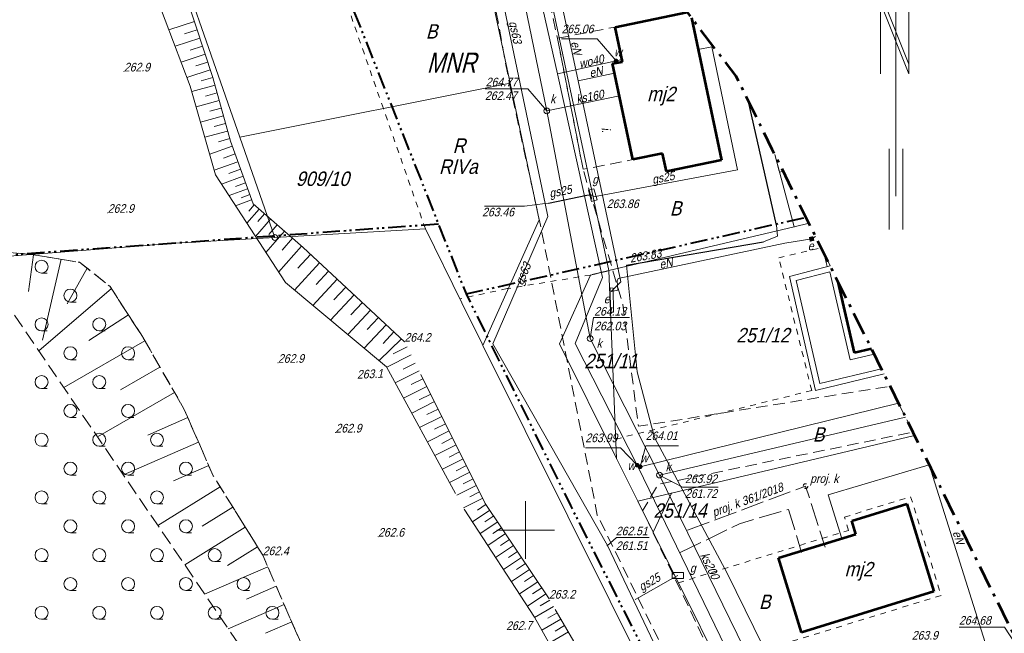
# Model space of a CAD drawing. Extents: x 7418340 to 7418643, y 5555323 to 5555529.
# Tile 14 of 16: x 7418456 to 7418541, y 5555441 to 5555494. Entities that reach past the tile are written whole.
import ezdxf
from ezdxf.enums import TextEntityAlignment as Align

# ---------------------------------------------------------------- set-up
doc = ezdxf.new("R2010")
doc.units = 0
doc.header["$MEASUREMENT"] = 0
for name, pattern in [('1.5_0.5', [20, 15, -5]), ('212-500', [3.5, 2, -0.625, 0.25, -0.625]), ('218-500', [1, 0.5, -0.5]), ('250-500', [2.85, 1.5, -0.35, 0.175, -0.3, 0.175, -0.35]), ('420-500', [1.5, 1, -0.5]), ('mz1.0_0.5', [15, 10, -5]), ('mz1.25_0.5', [17.5, 12.5, -5]), ('mz2.0_0.5', [25, 20, -5])]:
    doc.linetypes.add(name, pattern=pattern)
for name, color, linetype, lineweight in [('000 Inne (niezydentyfikowane)', 7, 'Continuous', 0), ('202-Punkt graniczny stabilizowany trwale', 7, 'Continuous', 0), ('203-Punkt załamania granicy działki nie stabilizowany', 7, 'Continuous', 0), ('209-Opis konturu klasyfikacyjnego', 7, 'Continuous', 0), ('210-Oznaczenie użytku', 7, 'Continuous', 0), ('211-Nr działki', 7, 'Continuous', 0), ('217-Granica konturu klasyfikcyjnego', 7, 'Continuous', 0), ('218-Granica użytku', 7, 'Continuous', 0), ('312-Budynek (powierzchnia)', 7, 'Continuous', 0), ('312-Numer ewidencyjny budynku-Atr124', 7, 'Continuous', 0), ('354-Taras weranda', 7, 'Continuous', 0), ('EDZPD_219', 7, 'Continuous', 0), ('EPAPA_212', 7, 'Continuous', 0), ('EPSPO_253', 7, 'Continuous', 0), ('EPSPR_252', 7, 'Continuous', 0), ('EPUPR_240', 7, 'Continuous', 0), ('EPUPR_250', 7, 'Continuous', 0), ('jezdnia (powierzchnia)', 7, 'Continuous', 0), ('plac (powierzchnia)-Atr17', 7, 'Continuous', 0), ('przewód elektroenergetyczny (linia)', 7, 'Continuous', 0), ('przewód elektroenergetyczny (linia)-Atr1', 7, 'Continuous', 0), ('przewód gazowy (linia)-Atr1', 7, 'Continuous', 0), ('przewód wodociągowy (linia)', 7, 'Continuous', 0), ('przewód wodociągowy (linia)-Atr1', 7, 'Continuous', 0), ('punkt o określonej wysokości (sieć elektroenergetyczna)', 7, 'Continuous', 0), ('punkt o określonej wysokości (sieć elektroenergetyczna)-Atr2', 7, 'Continuous', 0), ('punkt o określonej wysokości (sieć gazowa)-Atr2', 7, 'Continuous', 0), ('punkt o określonej wysokości (sieć kanalizacyjna)', 7, 'Continuous', 0), ('punkt o określonej wysokości (sieć wodociągowa)', 7, 'Continuous', 0), ('punkt o określonej wysokości (sieć wodociągowa)-Atr2', 7, 'Continuous', 0), ('punkt wysokościowy naturalny', 7, 'Continuous', 0), ('punkt wysokościowy naturalny-Atr2', 7, 'Continuous', 0), ('rura ochronna - przewód elektroenergetyczny (linia)', 7, 'Continuous', 0), ('SDRPK_420', 7, 'Continuous', 0), ('skarpa nieumocniona (powierzchnia)', 7, 'Continuous', 0), ('szafa elektroenergetyczna (powierzchnia)', 7, 'Continuous', 0), ('szafa elektroenergetyczna (powierzchnia)-Atr17', 7, 'Continuous', 0), ('szafa gazowa (punkt)', 7, 'Continuous', 0), ('szafa gazowa (punkt)-Atr17', 7, 'Continuous', 0), ('taras (powierzchnia)', 7, 'Continuous', 0), ('UGGPO_583', 7, 'Continuous', 0), ('UKKPO_582', 7, 'Continuous', 0), ('Warstwa 10', 7, 'Continuous', 0), ('Warstwa 60', 7, 'Continuous', 0), ('właz okrągły - siec kanalizacyjna (punkt)', 7, 'Continuous', 0), ('właz okrągły - siec kanalizacyjna (punkt)-Atr17', 7, 'Continuous', 0), ('zakrzewienie (powierzchnia)', 7, 'Continuous', 0), ('zakrzewienie (powierzchnia) - symbol', 7, 'Continuous', 0), ('zasuwa - siec wodociągowa (punkt)', 7, 'Continuous', 0), ('zasuwa - siec wodociągowa (punkt)-Atr17', 7, 'Continuous', 0), ('złącze kablowe - siec elektroenergetyczna (punkt)', 7, 'Continuous', 0), ('złącze kablowe - siec elektroenergetyczna (punkt)-Atr17', 7, 'Continuous', 0)]:
    doc.layers.add(name, color=color, linetype=linetype, lineweight=lineweight)
doc.styles.add('Style-WORKING_1250 I 0.26180', font='WORKING_1250.shx', dxfattribs={"oblique": 15})

# ---------------------------------------------------------------- blocks, each defined once
blk = doc.blocks.new('203')
at = {"linetype": 'Continuous', "lineweight": 0}
blk.add_hatch(color=0, dxfattribs=at).paths.add_polyline_path([(0.45, 0, 1), (-0.45, 0, 1)], flags=16)
blk = doc.blocks.new('202')
at = {"color": 0, "linetype": 'Continuous', "lineweight": 0}
blk.add_circle((0, 0), 2.5, dxfattribs=at)
blk = doc.blocks.new('US20')
at = {"color": 0, "linetype": 'Continuous', "lineweight": 13}
for p, q in [((-5, -2.5), (-5, 2.5)), ((-5, 2.5), (5, 2.5)), ((5, -2.5), (5, 2.5)), ((-5, -2.5), (5, -2.5))]:
    blk.add_line(p, q, dxfattribs=at)
blk = doc.blocks.new('PW01')
at = {"linetype": 'Continuous', "lineweight": 13}
blk.add_hatch(color=0, dxfattribs=at).paths.add_polyline_path([(0.45, 0, 1), (-0.45, 0, 1)], flags=16)
blk = doc.blocks.new('US22')
at = {"color": 0, "linetype": 'Continuous', "lineweight": 13}
blk.add_circle((0, 0), 2.5, dxfattribs=at)
blk = doc.blocks.new('US25')
at = {"linetype": 'Continuous', "lineweight": 0}
blk.add_hatch(color=0, dxfattribs=at).paths.add_polyline_path([(2, 0, 1), (-2, 0, 1)], flags=16)
blk = doc.blocks.new('US29')
at = {"color": 0, "linetype": 'Continuous', "lineweight": 0}
blk.add_solid([(-1.93, -2.22), (-1.93, 1.78), (2.07, -2.22), (2.07, 1.78)], dxfattribs=at)
blk = doc.blocks.new('TL04')
at = {"color": 0, "linetype": 'Continuous', "lineweight": 13}
blk.add_line((3.98, -1.64), (8.98, -1.64), dxfattribs=at)
blk.add_circle((3.98, 3.98), 5.62, dxfattribs=at)
blk = doc.blocks.new('US01P')
at = {"color": 0, "linetype": 'Continuous', "lineweight": 13, "flags": 128}
for points in [[(0.82, 1.81), (0.72, 1.86), (0.34, 1.97), (-0.06, 2), (-0.46, 1.94), (-0.84, 1.82), (-1.18, 1.61), (-1.48, 1.35), (-1.72, 1.03), (-1.89, 0.66), (-1.98, 0.28), (-2, -0.01)], [(-0.82, -1.82), (-0.61, -1.91), (-0.22, -1.99), (0.18, -1.99), (0.57, -1.92), (0.94, -1.77), (1.27, -1.55), (1.55, -1.26), (1.77, -0.93), (1.92, -0.56), (1.99, -0.16), (2, 0)]]:
    blk.add_lwpolyline(points, dxfattribs=at)
blk = doc.blocks.new('PW01_1')
at = {"linetype": 'ByBlock', "lineweight": 13}
blk.add_hatch(color=0, dxfattribs=at).paths.add_polyline_path([(0.45, 0, 1), (-0.45, 0, 1)], flags=16)
blk = doc.blocks.new('*U32')
at = {"layer": 'Warstwa 10', "linetype": 'Continuous', "lineweight": 0}
blk.add_hatch(color=256, dxfattribs=at).paths.add_polyline_path([(-1.128, 3.869), (-1.735, 3.878), (-2.155, 3.874), (0.001, 21.602)])
at = {"layer": 'Warstwa 10', "color": 7, "linetype": 'Continuous', "lineweight": 0}
for p, q in [((0.001, 21.602), (-0.002, 1.175)), ((-0.002, 1.175), (0.003, -18.712)), ((-1.339, -8.118), (-1.342, -1.133)), ((-1.342, -1.133), (1.104, -7.295)), ((1.104, -8.111), (1.107, -1.138)), ((-1.343, -1.96), (1.104, -8.111)), ((-0.59, -21.6), (-0.587, -14.627)), ((0.591, -21.602), (0.593, -14.629))]:
    blk.add_line(p, q, dxfattribs=at)
at = {"layer": 'Warstwa 10', "color": 7, "linetype": 'Continuous', "lineweight": 0, "flags": 128}
blk.add_lwpolyline([(-2.155, 3.874), (-1.735, 3.878), (-1.128, 3.869), (0.001, 21.602), (-2.155, 3.874)], close=True, dxfattribs=at)
for points in [[(-1.128, 3.869), (2.155, 3.872)], [(-0.989, 2.898), (1.26, 2.896)]]:
    blk.add_lwpolyline(points, dxfattribs=at)

msp = doc.modelspace()

# ---------------------------------------------------------------- linework, layer by layer
at = {"color": 7, "linetype": 'mz2.0_0.5', "lineweight": 13, "ltscale": 0.1, "flags": 128}
msp.add_lwpolyline([(7418514.03, 5555449.99), (7418524.25, 5555453.82), (7418525.95, 5555448.52)], dxfattribs=at)
at = {"color": 5, "linetype": 'mz2.0_0.5', "lineweight": 13, "ltscale": 0.1, "flags": 128}
msp.add_lwpolyline([(7418513.38, 5555448.05), (7418518.54, 5555450.56), (7418522.76, 5555451.8), (7418523.91, 5555448.07)], dxfattribs=at)
at = {"layer": '000 Inne (niezydentyfikowane)', "color": 7, "linetype": 'Continuous', "lineweight": 13, "ltscale": 0.1, "flags": 128}
for points in [[(7418471.32, 5555494.09), (7418469.1, 5555493.36)], [(7418471.56, 5555493.37), (7418470.46, 5555493.01)], [(7418471.79, 5555492.65), (7418469.64, 5555491.95)], [(7418472.02, 5555491.95), (7418470.96, 5555491.6)], [(7418472.25, 5555491.26), (7418470.16, 5555490.57)], [(7418472.47, 5555490.57), (7418471.44, 5555490.24)], [(7418472.69, 5555489.9), (7418470.67, 5555489.24)], [(7418472.91, 5555489.24), (7418471.9, 5555488.93)], [(7418473.1, 5555488.57), (7418471.09, 5555488.01)], [(7418473.46, 5555487.23), (7418471.47, 5555486.68)], [(7418473.28, 5555487.9), (7418472.28, 5555487.62)], [(7418473.64, 5555486.57), (7418472.65, 5555486.3)], [(7418473.83, 5555485.91), (7418471.84, 5555485.36)], [(7418474.19, 5555484.59), (7418472.22, 5555484.05)], [(7418474.01, 5555485.25), (7418473.02, 5555484.98)], [(7418474.37, 5555483.93), (7418473.39, 5555483.66)], [(7418474.59, 5555483.27), (7418472.64, 5555482.57)], [(7418474.83, 5555482.61), (7418473.83, 5555482.25)], [(7418475.07, 5555481.93), (7418473.03, 5555481.19)], [(7418475.31, 5555481.28), (7418474.3, 5555480.91)], [(7418475.53, 5555480.67), (7418473.66, 5555479.99)], [(7418475.92, 5555479.57), (7418474.31, 5555478.99)], [(7418475.73, 5555480.1), (7418474.87, 5555479.79)], [(7418476.27, 5555478.62), (7418474.88, 5555478.12)], [(7418476.1, 5555479.08), (7418475.35, 5555478.81)], [(7418476.92, 5555477.82), (7418475.86, 5555476.6)], [(7418476.5, 5555478.18), (7418476.02, 5555477.64)], [(7418477.9, 5555476.96), (7418476.6, 5555475.46)], [(7418477.39, 5555477.41), (7418476.8, 5555476.74)], [(7418478.48, 5555476.46), (7418477.75, 5555475.63)], [(7418479.11, 5555475.9), (7418477.51, 5555474.06)], [(7418479.82, 5555475.29), (7418478.92, 5555474.27)], [(7418480.58, 5555474.62), (7418478.61, 5555472.36)], [(7418457.37, 5555473.87), (7418456.95, 5555470.67)], [(7418459.76, 5555473.48), (7418458.16, 5555466.45)], [(7418481.38, 5555473.89), (7418480.27, 5555472.7)], [(7418462.02, 5555472.69), (7418460.28, 5555469.6)], [(7418482.16, 5555473.16), (7418479.97, 5555470.81)], [(7418483.68, 5555471.75), (7418481.57, 5555469.48)], [(7418482.92, 5555472.45), (7418481.85, 5555471.29)], [(7418464.12, 5555470.94), (7418457.84, 5555465.54)], [(7418484.42, 5555471.06), (7418483.38, 5555469.95)], [(7418485.14, 5555470.39), (7418483.11, 5555468.2)], [(7418485.86, 5555469.72), (7418484.86, 5555468.65)], [(7418465.6, 5555468.66), (7418462.16, 5555466.44)], [(7418486.56, 5555469.07), (7418484.59, 5555466.96)], [(7418487.25, 5555468.43), (7418486.28, 5555467.39)], [(7418487.92, 5555467.8), (7418486.03, 5555465.76)], [(7418488.59, 5555467.19), (7418487.66, 5555466.18)], [(7418467.03, 5555466.4), (7418460, 5555462.37)], [(7418489.24, 5555466.58), (7418487.32, 5555464.69)], [(7418489.73, 5555465.88), (7418488.53, 5555465.28)], [(7418490.09, 5555465.18), (7418487.97, 5555464.12)], [(7418468.33, 5555464.13), (7418464.9, 5555462.17)], [(7418490.43, 5555464.48), (7418489.39, 5555463.96)], [(7418490.77, 5555463.8), (7418488.71, 5555462.77)], [(7418491.45, 5555462.45), (7418489.43, 5555461.45)], [(7418491.11, 5555463.12), (7418490.09, 5555462.61)], [(7418469.59, 5555461.93), (7418462.91, 5555458.09)], [(7418491.78, 5555461.79), (7418490.78, 5555461.29)], [(7418492.1, 5555461.14), (7418490.14, 5555460.15)], [(7418492.75, 5555459.85), (7418490.82, 5555458.89)], [(7418492.43, 5555460.49), (7418491.45, 5555460.01)], [(7418470.74, 5555459.75), (7418467.29, 5555458.24)], [(7418493.06, 5555459.22), (7418492.11, 5555458.75)], [(7418493.37, 5555458.6), (7418491.5, 5555457.66)], [(7418471.67, 5555457.62), (7418465.17, 5555454.78)], [(7418493.98, 5555457.38), (7418492.15, 5555456.46)], [(7418493.68, 5555457.99), (7418492.75, 5555457.52)], [(7418494.28, 5555456.78), (7418493.38, 5555456.32)], [(7418472.55, 5555455.61), (7418469.49, 5555454.27)], [(7418494.58, 5555456.18), (7418492.79, 5555455.29)], [(7418494.87, 5555455.6), (7418493.99, 5555455.15)], [(7418495.16, 5555455.02), (7418493.42, 5555454.14)], [(7418495.73, 5555453.88), (7418494.03, 5555453.03)], [(7418495.45, 5555454.44), (7418494.59, 5555454.01)], [(7418473.54, 5555453.76), (7418468.15, 5555450.4)], [(7418496.01, 5555453.32), (7418495.17, 5555452.9)], [(7418496.29, 5555452.77), (7418494.62, 5555451.94)], [(7418496.57, 5555452.24), (7418495.82, 5555451.74)], [(7418474.63, 5555451.99), (7418471.98, 5555450.34)], [(7418496.9, 5555451.73), (7418495.4, 5555450.73)], [(7418497.58, 5555450.72), (7418496.06, 5555449.71)], [(7418497.24, 5555451.23), (7418496.48, 5555450.72)], [(7418475.72, 5555450.26), (7418470.48, 5555446.99)], [(7418498.26, 5555449.7), (7418496.73, 5555448.68)], [(7418497.92, 5555450.21), (7418497.16, 5555449.7)], [(7418498.6, 5555449.19), (7418497.83, 5555448.68)], [(7418476.78, 5555448.55), (7418474.19, 5555446.94)], [(7418498.95, 5555448.67), (7418497.4, 5555447.64)], [(7418499.29, 5555448.16), (7418498.52, 5555447.64)], [(7418499.64, 5555447.64), (7418498.08, 5555446.59)], [(7418499.99, 5555447.11), (7418499.21, 5555446.59)], [(7418477.67, 5555446.82), (7418472.2, 5555444.45)], [(7418500.34, 5555446.59), (7418498.77, 5555445.54)], [(7418501.05, 5555445.53), (7418499.46, 5555444.47)], [(7418500.69, 5555446.06), (7418499.9, 5555445.54)], [(7418478.4, 5555445.14), (7418475.83, 5555444.02)], [(7418501.76, 5555444.47), (7418500.16, 5555443.4)], [(7418501.4, 5555445), (7418500.6, 5555444.47)], [(7418502.1, 5555443.93), (7418501.27, 5555443.45)], [(7418479.09, 5555443.56), (7418474.25, 5555441.45)], [(7418502.42, 5555443.39), (7418500.78, 5555442.44)], [(7418502.74, 5555442.84), (7418501.92, 5555442.36)], [(7418479.74, 5555442.06), (7418477.46, 5555441.07)], [(7418503.06, 5555442.29), (7418501.41, 5555441.33)], [(7418503.71, 5555441.18), (7418502.04, 5555440.21)], [(7418503.38, 5555441.74), (7418502.55, 5555441.25)]]:
    msp.add_lwpolyline(points, dxfattribs=at)
at = {"layer": '217-Granica konturu klasyfikcyjnego', "color": 94, "linetype": '1.5_0.5', "lineweight": 13, "ltscale": 0.1, "flags": 128}
for points in [[(7418521.58, 5555482.566), (7418522, 5555481.03)], [(7418522, 5555481.03), (7418522.305, 5555481.105)], [(7418522.305, 5555481.105), (7418522, 5555481.03)], [(7418507.22, 5555472.49), (7418505.62, 5555472.11)], [(7418498.39, 5555470.93), (7418498.52, 5555470.95)], [(7418498.52, 5555470.95), (7418498.39, 5555470.93)]]:
    msp.add_lwpolyline(points, dxfattribs=at)
at = {"layer": '218-Granica użytku', "color": 94, "linetype": '218-500', "lineweight": 13, "flags": 128}
for points in [[(7418487.68, 5555486.54), (7418484.74, 5555494.96)], [(7418491.32, 5555476.1), (7418487.68, 5555486.54)], [(7418521.58, 5555482.566), (7418522, 5555481.03)], [(7418522, 5555481.03), (7418521.58, 5555482.566)], [(7418522.305, 5555481.105), (7418522, 5555481.03)], [(7418522, 5555481.03), (7418522.305, 5555481.105)], [(7418521.92, 5555473.61), (7418525.598, 5555474.481)], [(7418524.78, 5555462.1), (7418521.92, 5555473.61)], [(7418505.62, 5555472.11), (7418498.52, 5555470.95)], [(7418505.62, 5555472.11), (7418507.22, 5555472.49)], [(7418507.22, 5555472.49), (7418505.62, 5555472.11)], [(7418498.39, 5555470.93), (7418494.3, 5555470.05)], [(7418498.39, 5555470.93), (7418498.52, 5555470.95)], [(7418498.52, 5555470.95), (7418498.39, 5555470.93)], [(7418507.81, 5555457.89), (7418524.78, 5555462.1)], [(7418527.62, 5555451.13), (7418533.35, 5555452.9)], [(7418533.35, 5555452.9), (7418535.99, 5555444.34)], [(7418527.97, 5555449.98), (7418527.62, 5555451.13)], [(7418513.24, 5555445.44), (7418527.97, 5555449.98)], [(7418535.99, 5555444.34), (7418516.74, 5555438.41)]]:
    msp.add_lwpolyline(points, dxfattribs=at)
at = {"layer": '312-Budynek (powierzchnia)', "color": 7, "linetype": 'Continuous', "lineweight": 53, "ltscale": 0.1, "flags": 128}
for points in [[(7418507.77, 5555493.6), (7418513.996, 5555494.905)], [(7418514.376, 5555494.407), (7418516.96, 5555482.07)], [(7418508.39, 5555490.6), (7418507.77, 5555493.6)], [(7418507.54, 5555490.43), (7418508.39, 5555490.6)], [(7418509.28, 5555482.11), (7418507.54, 5555490.43)], [(7418511.87, 5555482.65), (7418509.28, 5555482.11)], [(7418512.2, 5555481.08), (7418511.87, 5555482.65)], [(7418516.96, 5555482.07), (7418512.2, 5555481.08)], [(7418528.48, 5555465.37), (7418527.071, 5555471.522)], [(7418529.964, 5555465.709), (7418528.48, 5555465.37)], [(7418528.25, 5555450.8), (7418533.02, 5555452.27)], [(7418533.02, 5555452.27), (7418535.36, 5555444.67)], [(7418528.6, 5555449.65), (7418528.25, 5555450.8)], [(7418521.91, 5555447.59), (7418528.6, 5555449.65)], [(7418523.9, 5555441.14), (7418521.91, 5555447.59)], [(7418535.36, 5555444.67), (7418523.9, 5555441.14)]]:
    msp.add_lwpolyline(points, dxfattribs=at)
at = {"layer": '354-Taras weranda', "color": 0, "lineweight": 13, "flags": 128}
for points in [[(7418531.047, 5555463.533), (7418525.1, 5555462.11), (7418522.85, 5555471.98), (7418526.377, 5555472.916)], [(7418530.819, 5555463.992), (7418525.475, 5555462.714), (7418523.445, 5555471.621), (7418526.358, 5555472.394), (7418528.104, 5555464.771), (7418530.193, 5555465.248)], [(7418527.071, 5555471.522), (7418528.48, 5555465.37), (7418529.964, 5555465.709)]]:
    msp.add_lwpolyline(points, dxfattribs=at)
at = {"layer": 'EDZPD_219', "color": 94, "linetype": 'Continuous', "lineweight": 13, "flags": 128}
for points in [[(7418495.129, 5555505.285), (7418498.65, 5555488.74)], [(7418468.001, 5555504.828), (7418475.25, 5555484.06)], [(7418502.11, 5555496.5), (7418507.22, 5555472.49)], [(7418475.25, 5555484.06), (7418498.65, 5555488.74)], [(7418501.18, 5555476.88), (7418498.65, 5555488.74)], [(7418478.28, 5555475.36), (7418475.25, 5555484.06)], [(7418523.26, 5555476.29), (7418521.593, 5555482.541)], [(7418496.3, 5555466.01), (7418501.18, 5555476.88)], [(7418491.32, 5555476.1), (7418478.28, 5555475.36)], [(7418491.32, 5555476.1), (7418494.47, 5555469.7)], [(7418523.26, 5555476.29), (7418507.22, 5555472.49)], [(7418523.26, 5555476.29), (7418524.546, 5555476.595)], [(7418478.28, 5555475.36), (7418469.71, 5555474.88)], [(7418439.4, 5555472.49), (7418469.71, 5555474.88)], [(7418502.93, 5555466.14), (7418505.62, 5555472.11)], [(7418505.62, 5555472.11), (7418507.22, 5555472.49)], [(7418507.22, 5555472.49), (7418507.88, 5555456.2)], [(7418494.47, 5555469.7), (7418496.23, 5555466.15)], [(7418496.23, 5555466.15), (7418496.3, 5555466.01)], [(7418533.05, 5555392.17), (7418496.3, 5555466.01)], [(7418502.93, 5555466.14), (7418507.88, 5555456.2)], [(7418512.63, 5555453.21), (7418533.695, 5555458.213)], [(7418509.71, 5555452.52), (7418507.88, 5555456.2)], [(7418509.71, 5555452.52), (7418512.63, 5555453.21)], [(7418511.05, 5555449.83), (7418512.63, 5555453.21)], [(7418509.71, 5555452.52), (7418511.05, 5555449.83)], [(7418511.05, 5555449.83), (7418519.29, 5555433.29)]]:
    msp.add_lwpolyline(points, dxfattribs=at)
at = {"layer": 'EPAPA_212', "color": 7, "linetype": '212-500', "lineweight": 53, "flags": 128}
msp.add_lwpolyline([(7418368.93, 5555395.91), (7418370.17, 5555390.18), (7418370.93, 5555388.33), (7418371.44, 5555384.69), (7418372.96, 5555382.05), (7418373.59, 5555377.69), (7418376.04, 5555373.4), (7418376.47, 5555368.59), (7418380.66, 5555362.08), (7418386.73, 5555346.1), (7418392.2, 5555337), (7418400.5, 5555330.37), (7418410.59, 5555327.05), (7418421.2, 5555327.46), (7418434.13, 5555330.3), (7418451.13, 5555332.81), (7418454.23, 5555333.44), (7418504.02, 5555346.29), (7418509.07, 5555348.09), (7418545.6, 5555364.92), (7418555.23, 5555371.97), (7418561.35, 5555382.2), (7418562.99, 5555394.02), (7418559.91, 5555405.54), (7418523.17, 5555479.36), (7418521.37, 5555482.99), (7418518.24, 5555489.35), (7418511.18, 5555498.59), (7418501.14, 5555504.45), (7418489.62, 5555506.05), (7418476.59, 5555505.31), (7418468.03, 5555504.83), (7418467.35, 5555504.79), (7418452.52, 5555503.62), (7418451.19, 5555504.67), (7418439.42, 5555510.31), (7418434.72, 5555511.4), (7418423.99, 5555511.92), (7418413.76, 5555508.62), (7418412.17, 5555507.77), (7418400.21, 5555503.79), (7418372.06, 5555494.5), (7418362.98, 5555489.64), (7418356.07, 5555481.99), (7418352.16, 5555472.47), (7418351.71, 5555462.17), (7418354.77, 5555438.43), (7418356.58, 5555431.36), (7418359.17, 5555424.71), (7418365.7, 5555401.38)], close=True, dxfattribs=at)
at = {"layer": 'EPSPO_253', "color": 52, "linetype": 'Continuous', "lineweight": 13, "flags": 128}
msp.add_lwpolyline([(7418496.1, 5555505.15), (7418496.3, 5555504.18), (7418497.18, 5555499.92), (7418497.37, 5555499.09), (7418501.68, 5555478.3), (7418501.92, 5555477.18), (7418497.15, 5555466.15), (7418507.08, 5555448.66), (7418517.67, 5555426.44), (7418524.71, 5555410.9), (7418525.18, 5555410.8), (7418527.59, 5555410.37), (7418528.03, 5555410.29), (7418531.19, 5555404.51), (7418536.11, 5555394.84), (7418537.37, 5555394.17)], dxfattribs=at)
at = {"layer": 'EPSPR_252', "color": 36, "linetype": 'Continuous', "lineweight": 13}
for p, q in [((7418501.83, 5555486.33), (7418508.12, 5555487.64)), ((7418511.6, 5555454.77), (7418532.905, 5555459.8))]:
    msp.add_line(p, q, dxfattribs=at)
at = {"layer": 'EPSPR_252', "color": 36, "linetype": 'Continuous', "lineweight": 13, "flags": 128}
for points in [[(7418507.33, 5555383.9), (7418504.72, 5555389.81), (7418530.45, 5555402.43), (7418527.08, 5555409.22), (7418529.29, 5555418.51), (7418511.6, 5555454.77), (7418505.59, 5555466.6), (7418501.83, 5555486.33), (7418498.45, 5555502.75), (7418497.961, 5555504.891)], [(7418501.83, 5555486.33), (7418500.18, 5555488.24), (7418496.492, 5555488.24)], [(7418505.59, 5555466.6), (7418505.89, 5555468.42), (7418508.999, 5555468.42)], [(7418511.6, 5555454.77), (7418513.59, 5555453.73), (7418516.672, 5555453.73)]]:
    msp.add_lwpolyline(points, dxfattribs=at)
at = {"layer": 'EPUPR_250', "color": 211, "linetype": '250-500', "lineweight": 40}
msp.add_line((7418494.845, 5555470.466), (7418524.287, 5555477.115), dxfattribs=at)
at = {"layer": 'EPUPR_250', "color": 211, "linetype": '250-500', "lineweight": 40, "flags": 128}
for points in [[(7418480.935, 5555505.557), (7418494.845, 5555470.466), (7418503.879, 5555452.141), (7418515.98, 5555428.248), (7418533.334, 5555393.948)], [(7418492.448, 5555476.514), (7418439.577, 5555472.698), (7418436.955, 5555477.66), (7418432.64, 5555481.09), (7418427.94, 5555482.18), (7418424.08, 5555480.11), (7418409.64, 5555475.31), (7418381.46, 5555466.01), (7418384.52, 5555442.27), (7418388.67, 5555432.316), (7418394.59, 5555409.47), (7418396.6, 5555407.49), (7418397.93, 5555406.87), (7418398.35, 5555406.08), (7418398.6, 5555404.27), (7418398.43, 5555403.25), (7418397.89, 5555401.65), (7418398.73, 5555399.62), (7418400.03, 5555398.25), (7418399.82, 5555394.41), (7418401.86, 5555393.37), (7418402.13, 5555391.45), (7418401.96, 5555387.45), (7418405.22, 5555383.62), (7418405.43, 5555382.12), (7418404.85, 5555378.32), (7418407.55, 5555375.76), (7418413.342, 5555360.519)]]:
    msp.add_lwpolyline(points, dxfattribs=at)
at = {"layer": 'jezdnia (powierzchnia)', "color": 7, "linetype": '1.5_0.5', "lineweight": 13}
msp.add_lwpolyline([(7418526.377, 5555472.917), (7418525.997, 5555473.68), (7418525.91, 5555473.66), (7418526.12, 5555472.85)], close=True, dxfattribs=at)
at = {"layer": 'przewód elektroenergetyczny (linia)', "color": 1, "linetype": 'Continuous', "lineweight": 13, "ltscale": 0.1, "flags": 128}
for points in [[(7418501.26, 5555504.38), (7418504.55, 5555488.93)], [(7418504.55, 5555488.93), (7418507.71, 5555489.6)], [(7418504.55, 5555488.93), (7418508.26, 5555471.51), (7418507.41, 5555470.67)], [(7418526.06, 5555402.03), (7418526.73, 5555402.51), (7418529.1, 5555403.8), (7418531.51, 5555405.08), (7418528.65, 5555411.31), (7418530.62, 5555418.97), (7418525.11, 5555430.66), (7418517.49, 5555446.22), (7418511.16, 5555458.03), (7418509.66, 5555463.72), (7418508.74, 5555472.96), (7418520.6, 5555475), (7418521.83, 5555475.47), (7418521.73, 5555476.44), (7418519.271, 5555487.255)], [(7418507.41, 5555470.67), (7418507.98, 5555470.79), (7418507.94, 5555471.62), (7418508.03, 5555471.81), (7418522.44, 5555474.88), (7418524.79, 5555475.25), (7418525.116, 5555475.45)], [(7418540.3, 5555438.71), (7418534.96, 5555455.65), (7418526.21, 5555453.07), (7418527.38, 5555449.27)]]:
    msp.add_lwpolyline(points, dxfattribs=at)
at = {"layer": 'przewód wodociągowy (linia)', "color": 5, "linetype": 'Continuous', "lineweight": 13, "ltscale": 0.1, "flags": 128}
for points in [[(7418499.359, 5555504.697), (7418502.75, 5555489.54), (7418506.66, 5555471.89), (7418504.3, 5555466.17), (7418509.67, 5555455.63), (7418509.76, 5555455.45), (7418527.75, 5555418.36), (7418525.67, 5555409.23), (7418529.94, 5555400.43), (7418515.07, 5555393.15), (7418514.88, 5555393.07), (7418513.6, 5555392.52), (7418517.9, 5555358.79), (7418518.915, 5555352.626)], [(7418502.75, 5555489.54), (7418507.83, 5555490.67), (7418508.36, 5555490.78)], [(7418509.76, 5555455.45), (7418509.93, 5555455.49), (7418532.311, 5555460.994)]]:
    msp.add_lwpolyline(points, dxfattribs=at)
at = {"layer": 'punkt o określonej wysokości (sieć gazowa)-Atr2', "color": 7, "ltscale": 0.1, "flags": 128}
for points in [[(7418501.69, 5555478.3), (7418499.9, 5555478.08), (7418496.431, 5555478.08)], [(7418507.07, 5555448.64), (7418507.88, 5555449.36), (7418510.702, 5555449.36)]]:
    msp.add_lwpolyline(points, dxfattribs=at)
at = {"layer": 'punkt o określonej wysokości (sieć wodociągowa)-Atr2', "color": 7, "ltscale": 0.1, "flags": 128}
for points in [[(7418507.83, 5555490.67), (7418506.19, 5555492.58), (7418503.113, 5555492.58)], [(7418509.93, 5555455.49), (7418510.4, 5555457.32), (7418513.248, 5555457.32)], [(7418509.67, 5555455.63), (7418508.23, 5555457.14), (7418505.179, 5555457.14)]]:
    msp.add_lwpolyline(points, dxfattribs=at)
at = {"layer": 'rura ochronna - przewód elektroenergetyczny (linia)', "color": 1, "linetype": 'Continuous', "lineweight": 30, "ltscale": 0.1, "flags": 128}
for points in [[(7418521.73, 5555476.44), (7418519.271, 5555487.255)], [(7418508.74, 5555472.96), (7418520.6, 5555475)]]:
    msp.add_lwpolyline(points, dxfattribs=at)
at = {"layer": 'SDRPK_420', "color": 7, "linetype": '420-500', "lineweight": 13, "flags": 128}
for points in [[(7418495.547, 5555505.227), (7418495.65, 5555504.78), (7418498.6, 5555488.68), (7418501.2, 5555476.83), (7418506.21, 5555451.31), (7418512.58, 5555438.35), (7418515.59, 5555440.26), (7418510.13, 5555451.68), (7418511.48, 5555453.97), (7418533.551, 5555458.501), (7418531.577, 5555462.468), (7418509.77, 5555459), (7418508.41, 5555469.6), (7418504.98, 5555481.27), (7418502.76, 5555492.62), (7418500.111, 5555504.593)], [(7418509.28, 5555482.11), (7418507.54, 5555490.43), (7418508.39, 5555490.6), (7418507.77, 5555493.6), (7418502.76, 5555492.62), (7418504.98, 5555481.27)]]:
    msp.add_lwpolyline(points, close=True, dxfattribs=at)
at = {"layer": 'skarpa nieumocniona (powierzchnia)', "color": 7, "linetype": 'mz1.25_0.5', "lineweight": 13}
msp.add_lwpolyline([(7418508.86, 5555432.32), (7418502.03, 5555444.06), (7418496.51, 5555452.32), (7418489.51, 5555466.33), (7418480.72, 5555474.5), (7418476.39, 5555478.28), (7418474.43, 5555483.72), (7418472.91, 5555489.24), (7418469.94, 5555498.3), (7418467.98, 5555504.827), (7418467.35, 5555504.79), (7418465.526, 5555504.646), (7418466.93, 5555499.07), (7418470.95, 5555488.49), (7418473.15, 5555480.78), (7418479.2, 5555471.45), (7418487.95, 5555464.16), (7418494.68, 5555451.83), (7418500.77, 5555442.46), (7418507.7, 5555430.21)], dxfattribs=at)
at = {"layer": 'skarpa nieumocniona (powierzchnia)', "color": 7, "linetype": 'mz1.25_0.5', "lineweight": 13, "ltscale": 0.1, "flags": 128}
msp.add_lwpolyline([(7418451.78, 5555474.43), (7418479.91, 5555433.14), (7418480.69, 5555439.86), (7418477.23, 5555447.83), (7418472.94, 5555454.71), (7418470.4, 5555460.52), (7418466.81, 5555466.78), (7418463.99, 5555471.14), (7418461.37, 5555473.21), (7418457.37, 5555473.87)], close=True, dxfattribs=at)
at = {"layer": 'szafa elektroenergetyczna (powierzchnia)', "color": 7, "linetype": 'Continuous', "lineweight": 13, "ltscale": 0.1, "flags": 128}
msp.add_lwpolyline([(7418507.62, 5555468.89), (7418507.35, 5555468.88), (7418507.31, 5555470.99), (7418507.59, 5555470.97)], close=True, dxfattribs=at)
at = {"layer": 'taras (powierzchnia)', "color": 0, "lineweight": 13, "flags": 128}
for points in [[(7418531.047, 5555463.533), (7418525.1, 5555462.11), (7418522.85, 5555471.98), (7418526.377, 5555472.916)], [(7418530.819, 5555463.992), (7418525.475, 5555462.714), (7418523.445, 5555471.621), (7418526.358, 5555472.394), (7418528.104, 5555464.771), (7418530.193, 5555465.248)], [(7418527.071, 5555471.522), (7418528.48, 5555465.37), (7418529.964, 5555465.709)]]:
    msp.add_lwpolyline(points, dxfattribs=at)
at = {"layer": 'UGGPO_583', "color": 52, "linetype": 'Continuous', "lineweight": 13, "flags": 128}
for points in [[(7418505.81, 5555479.04), (7418505.87, 5555478.88), (7418518.34, 5555481.24), (7418516.13, 5555491.9), (7418514.95, 5555491.65)], [(7418501.68, 5555478.3), (7418501.97, 5555478.35), (7418505.3, 5555479.02), (7418505.81, 5555479.04)], [(7418513.19, 5555446.07), (7418512.54, 5555445.72), (7418509.82, 5555444.17), (7418509.5, 5555443.98)]]:
    msp.add_lwpolyline(points, dxfattribs=at)
at = {"layer": 'UGGPO_583', "color": 52, "linetype": 'Continuous', "lineweight": 30, "flags": 128}
msp.add_lwpolyline([(7418501.97, 5555478.35), (7418505.3, 5555479.02)], dxfattribs=at)
at = {"layer": 'UKKPO_582', "color": 36, "linetype": 'Continuous', "flags": 128}
msp.add_lwpolyline([(7418543.33, 5555438.75), (7418541.48, 5555441.58), (7418537.539, 5555441.579)], dxfattribs=at)
at = {"layer": 'Warstwa 60', "color": 7, "linetype": 'Continuous', "lineweight": 13}
for p, q in [((7418500, 5555447.5), (7418500, 5555452.5)), ((7418497.5, 5555450), (7418502.5, 5555450))]:
    msp.add_line(p, q, dxfattribs=at)
at = {"layer": 'zakrzewienie (powierzchnia)', "color": 7, "linetype": 'mz1.0_0.5', "lineweight": 13, "ltscale": 0.1, "flags": 128}
msp.add_lwpolyline([(7418408.86, 5555443.19), (7418424.77, 5555432.85), (7418425.56, 5555432.34), (7418429.06, 5555434.18), (7418440.31, 5555438.86), (7418440.74, 5555439.87), (7418445.37, 5555441.09), (7418446.21, 5555440.52), (7418454.83, 5555439.73), (7418460.54, 5555437.55), (7418464, 5555434.63), (7418464.6, 5555433.12), (7418466.29, 5555432.69), (7418477.91, 5555429.77), (7418479.91, 5555433.14), (7418480.69, 5555439.86), (7418477.23, 5555447.83), (7418472.94, 5555454.71), (7418470.4, 5555460.52), (7418466.81, 5555466.78), (7418463.99, 5555471.14), (7418461.37, 5555473.21), (7418457.37, 5555473.87), (7418451.78, 5555474.43), (7418445.22, 5555472.95), (7418441.42, 5555476.33), (7418435.11, 5555483.01), (7418431.03, 5555485.8), (7418419.68, 5555481.1), (7418411.62, 5555478.12), (7418406.42, 5555475.53), (7418405.01, 5555469.83), (7418408.85, 5555454.76)], close=True, dxfattribs=at)

# ---------------------------------------------------------------- block references
at = {"color": 7, "linetype": 'Continuous', "lineweight": 13, "ltscale": 0.1, "xscale": 0.1, "yscale": 0.1, "zscale": 0.1}
msp.add_blockref('US01P', (7418524.25, 5555453.82), dxfattribs=at)
at = {"layer": '202-Punkt graniczny stabilizowany trwale', "color": 7, "linetype": 'Continuous', "lineweight": 13, "ltscale": 0.1, "xscale": 0.1, "yscale": 0.1, "zscale": 0.1}
msp.add_blockref('202', (7418478.28, 5555475.36), dxfattribs=at)
at = {"layer": '203-Punkt załamania granicy działki nie stabilizowany', "color": 7, "linetype": 'Continuous', "lineweight": 13, "ltscale": 0.1, "xscale": 0.1, "yscale": 0.1, "zscale": 0.1}
for p in [(7418498.65, 5555488.74), (7418475.25, 5555484.06), (7418501.18, 5555476.88), (7418491.32, 5555476.1), (7418523.26, 5555476.29), (7418469.71, 5555474.88), (7418505.62, 5555472.11), (7418507.22, 5555472.49), (7418494.47, 5555469.7), (7418496.23, 5555466.15), (7418496.3, 5555466.01), (7418502.93, 5555466.14), (7418507.88, 5555456.2), (7418512.63, 5555453.21), (7418509.71, 5555452.52), (7418511.05, 5555449.83)]:
    msp.add_blockref('203', p, dxfattribs=at)
at = {"layer": 'punkt o określonej wysokości (sieć elektroenergetyczna)', "color": 1, "linetype": 'Continuous', "lineweight": 13, "ltscale": 0.1, "xscale": 0.1, "yscale": 0.1, "zscale": 0.1}
msp.add_blockref('PW01', (7418508.74, 5555472.96), dxfattribs=at)
at = {"layer": 'punkt o określonej wysokości (sieć kanalizacyjna)', "color": 7, "linetype": 'Continuous', "lineweight": 13, "ltscale": 0.1, "xscale": 0.1, "yscale": 0.1, "zscale": 0.1}
for p in [(7418501.83, 5555486.33), (7418505.59, 5555466.6), (7418511.6, 5555454.77)]:
    msp.add_blockref('PW01', p, dxfattribs=at)
at = {"layer": 'punkt o określonej wysokości (sieć wodociągowa)', "color": 5, "linetype": 'Continuous', "lineweight": 13, "ltscale": 0.1, "xscale": 0.1, "yscale": 0.1, "zscale": 0.1}
for p in [(7418507.83, 5555490.67), (7418509.67, 5555455.63), (7418509.93, 5555455.49)]:
    msp.add_blockref('PW01', p, dxfattribs=at)
at = {"layer": 'punkt wysokościowy naturalny', "color": 7, "linetype": 'Continuous', "lineweight": 13, "ltscale": 0.1, "xscale": 0.1, "yscale": 0.1, "zscale": 0.1}
for p in [(7418465.21, 5555489.75), (7418463.81, 5555477.5), (7418489.51, 5555466.33), (7418478.55, 5555464.5), (7418487.95, 5555464.16), (7418483.53, 5555458.46), (7418487.22, 5555449.43), (7418477.23, 5555447.83), (7418502.03, 5555444.06), (7418500.77, 5555442.46)]:
    msp.add_blockref('PW01', p, dxfattribs=at)
at = {"layer": 'szafa gazowa (punkt)', "color": 7, "linetype": 'Continuous', "lineweight": 13, "ltscale": 0.1, "xscale": 0.1, "yscale": 0.1, "zscale": 0.1, "rotation": 285.376}
msp.add_blockref('US20', (7418505.81, 5555479.04), dxfattribs=at)
at = {"layer": 'szafa gazowa (punkt)', "color": 7, "linetype": 'Continuous', "lineweight": 13, "ltscale": 0.1, "xscale": 0.1, "yscale": 0.1, "zscale": 0.1}
msp.add_blockref('US20', (7418513.19, 5555446.07), dxfattribs=at)
at = {"layer": 'UGGPO_583', "color": 52, "linetype": 'Continuous', "lineweight": 13, "xscale": 0.1, "yscale": 0.1, "zscale": 0.1}
for p in [(7418505.8, 5555479.08), (7418501.69, 5555478.3), (7418507.07, 5555448.64)]:
    msp.add_blockref('PW01_1', p, dxfattribs=at)
at = {"layer": 'Warstwa 10', "color": 7, "linetype": 'Continuous', "lineweight": 0}
msp.add_blockref('*U32', (7418532.078, 5555497.669), dxfattribs=at)
at = {"layer": 'właz okrągły - siec kanalizacyjna (punkt)', "color": 7, "linetype": 'Continuous', "lineweight": 13, "ltscale": 0.1, "xscale": 0.1, "yscale": 0.1, "zscale": 0.1}
for p in [(7418501.83, 5555486.33), (7418505.59, 5555466.6), (7418511.6, 5555454.77)]:
    msp.add_blockref('US22', p, dxfattribs=at)
at = {"layer": 'zakrzewienie (powierzchnia) - symbol', "color": 7, "linetype": 'Continuous', "lineweight": 13, "ltscale": 0.1, "xscale": 0.1, "yscale": 0.1, "zscale": 0.1}
for p in [(7418457.674, 5555472.434), (7418460.174, 5555469.934), (7418457.674, 5555467.434), (7418462.674, 5555467.434), (7418460.174, 5555464.934), (7418465.174, 5555464.934), (7418457.674, 5555462.434), (7418462.674, 5555462.434), (7418460.174, 5555459.934), (7418465.174, 5555459.934), (7418457.674, 5555457.434), (7418462.674, 5555457.434), (7418467.674, 5555457.434), (7418460.174, 5555454.934), (7418465.174, 5555454.934), (7418470.174, 5555454.934), (7418457.674, 5555452.434), (7418462.674, 5555452.434), (7418467.674, 5555452.434), (7418460.174, 5555449.934), (7418465.174, 5555449.934), (7418470.174, 5555449.934), (7418457.674, 5555447.434), (7418462.674, 5555447.434), (7418467.674, 5555447.434), (7418472.674, 5555447.434), (7418460.174, 5555444.934), (7418465.174, 5555444.934), (7418470.174, 5555444.934), (7418475.174, 5555444.934), (7418457.674, 5555442.434), (7418462.674, 5555442.434), (7418467.674, 5555442.434), (7418472.674, 5555442.434), (7418477.674, 5555442.434)]:
    msp.add_blockref('TL04', p, dxfattribs=at)
at = {"layer": 'zasuwa - siec wodociągowa (punkt)', "color": 7, "linetype": 'Continuous', "lineweight": 13, "ltscale": 0.1, "xscale": 0.1, "yscale": 0.1, "zscale": 0.1}
for p in [(7418507.83, 5555490.67), (7418509.67, 5555455.63), (7418509.93, 5555455.49)]:
    msp.add_blockref('US25', p, dxfattribs=at)
at = {"layer": 'złącze kablowe - siec elektroenergetyczna (punkt)', "color": 7, "linetype": 'Continuous', "lineweight": 13, "ltscale": 0.1, "xscale": 0.1, "yscale": 0.1, "zscale": 0.1, "rotation": 283.449}
msp.add_blockref('US29', (7418524.79, 5555475.25), dxfattribs=at)

# ---------------------------------------------------------------- texts
at = {"color": 7, "style": 'Style-WORKING_1250 I 0.26180', "oblique": 15, "width": 0.9}
msp.add_text('proj. k', height=0.75, dxfattribs=at).set_placement((7418524.64, 5555454.09))
msp.add_text('proj. k 361/2018', height=0.75, rotation=20.543, dxfattribs=at).set_placement((7418516.186, 5555451.501), align=Align.MIDDLE_LEFT)
at = {"layer": '209-Opis konturu klasyfikacyjnego', "color": 94, "linetype": 'Continuous', "lineweight": 13, "style": 'Style-WORKING_1250 I 0.26180', "oblique": 15, "width": 0.9}
msp.add_text('RIVa', height=1.25, dxfattribs=at).set_placement((7418492.498, 5555482.126), align=Align.TOP_LEFT)
at = {"layer": '210-Oznaczenie użytku', "color": 94, "linetype": 'Continuous', "lineweight": 13, "style": 'Style-WORKING_1250 I 0.26180', "oblique": 15, "width": 0.9}
for s, p in [('B', (7418491.36, 5555492.6)), ('R', (7418493.688, 5555482.698)), ('B', (7418512.492, 5555477.262)), ('B', (7418524.88, 5555457.67)), ('B', (7418520.21, 5555443.16))]:
    msp.add_text(s, height=1.25, dxfattribs=at).set_placement(p)
at = {"layer": '211-Nr działki', "color": 94, "linetype": 'Continuous', "lineweight": 30, "style": 'Style-WORKING_1250 I 0.26180', "oblique": 15, "width": 0.9}
for s, p in [('909/10', (7418480.104, 5555481.078)), ('251/11', (7418505.08, 5555465.28))]:
    msp.add_text(s, height=1.25, dxfattribs=at).set_placement(p, align=Align.TOP_LEFT)
for s, p in [('251/12', (7418518.25, 5555466.27)), ('251/14', (7418511.07, 5555451.07))]:
    msp.add_text(s, height=1.25, dxfattribs=at).set_placement(p)
at = {"layer": '312-Numer ewidencyjny budynku-Atr124', "color": 7, "style": 'Style-WORKING_1250 I 0.26180', "oblique": 15, "width": 0.9}
for p in [(7418511.734, 5555487.801), (7418528.841, 5555446.614)]:
    msp.add_text('mj2', height=1.25, dxfattribs=at).set_placement(p, align=Align.MIDDLE_CENTER)
at = {"layer": 'EPUPR_240', "color": 211, "linetype": 'Continuous', "lineweight": 40, "style": 'Style-WORKING_1250 I 0.26180', "oblique": 15, "width": 0.8}
msp.add_text('MNR', height=1.75, dxfattribs=at).set_placement((7418491.441, 5555489.636))
at = {"layer": 'plac (powierzchnia)-Atr17', "color": 7, "style": 'Style-WORKING_1250 I 0.26180', "oblique": 15, "width": 0.9}
msp.add_text('i.', height=0.75, rotation=280.261, dxfattribs=at).set_placement((7418506.556, 5555484.863))
at = {"layer": 'przewód elektroenergetyczny (linia)-Atr1', "color": 1, "style": 'Style-WORKING_1250 I 0.26180', "oblique": 15, "width": 0.9}
for rotation, p in [(282.022, (7418504.289, 5555492.371)), (11.971, (7418505.518, 5555489.596)), (12.026, (7418511.583, 5555473.001)), (287.496, (7418537.331, 5555449.927))]:
    msp.add_text('eN', height=0.75, rotation=rotation, dxfattribs=at).set_placement(p, align=Align.MIDDLE_LEFT)
at = {"layer": 'przewód gazowy (linia)-Atr1', "color": 7, "style": 'Style-WORKING_1250 I 0.26180', "oblique": 15, "width": 0.9}
for s, rotation, p in [('gs63', 281.712, (7418498.922, 5555494.122)), ('gs25', 10.717, (7418510.953, 5555480.372)), ('gs25', 11.376, (7418502.052, 5555479.173)), ('gs63', 66.613, (7418499.38, 5555471.31)), ('gs25', 29.677, (7418509.867, 5555445.015))]:
    msp.add_text(s, height=0.75, rotation=rotation, dxfattribs=at).set_placement(p, align=Align.MIDDLE_LEFT)
at = {"layer": 'przewód wodociągowy (linia)-Atr1', "color": 5, "style": 'Style-WORKING_1250 I 0.26180', "oblique": 15, "width": 0.9}
msp.add_text('wo40', height=0.75, rotation=12.54, dxfattribs=at).set_placement((7418504.635, 5555490.397), align=Align.MIDDLE_LEFT)
at = {"layer": 'punkt o określonej wysokości (sieć elektroenergetyczna)-Atr2', "color": 1, "style": 'Style-WORKING_1250 I 0.26180', "oblique": 15, "width": 0.9}
msp.add_text('263.83', height=0.75, rotation=9.759, dxfattribs=at).set_placement((7418509.09, 5555473.18))
at = {"layer": 'punkt o określonej wysokości (sieć wodociągowa)-Atr2', "color": 5, "style": 'Style-WORKING_1250 I 0.26180', "oblique": 15, "width": 0.9}
for s, p in [('265.06', (7418503.113, 5555492.838)), ('263.99', (7418505.179, 5555457.397)), ('264.01', (7418510.4, 5555457.578))]:
    msp.add_text(s, height=0.75, dxfattribs=at).set_placement(p, align=Align.BOTTOM_LEFT)
at = {"layer": 'punkt wysokościowy naturalny-Atr2', "color": 7, "style": 'Style-WORKING_1250 I 0.26180', "oblique": 15, "width": 0.9}
for s, p in [('262.9', (7418465.21, 5555489.75)), ('262.9', (7418463.81, 5555477.5)), ('264.2', (7418489.51, 5555466.33)), ('262.9', (7418478.55, 5555464.5)), ('262.9', (7418483.53, 5555458.46)), ('262.6', (7418487.22, 5555449.43)), ('262.4', (7418477.23, 5555447.83)), ('263.2', (7418502.03, 5555444.06)), ('263.9', (7418533.45, 5555440.51))]:
    msp.add_text(s, height=0.75, dxfattribs=at).set_placement(p)
for s, rotation, p in [('263.1', 2.647, (7418485.37, 5555463.86)), ('262.7', 1.332, (7418498.3, 5555442.08))]:
    msp.add_text(s, height=0.75, rotation=rotation, dxfattribs=at).set_placement(p, align=Align.TOP_LEFT)
at = {"layer": 'szafa elektroenergetyczna (powierzchnia)-Atr17', "color": 7, "style": 'Style-WORKING_1250 I 0.26180', "oblique": 15, "width": 0.9}
msp.add_text('e', height=0.75, dxfattribs=at).set_placement((7418506.78, 5555469.66))
at = {"layer": 'szafa gazowa (punkt)-Atr17', "color": 7, "style": 'Style-WORKING_1250 I 0.26180', "oblique": 15, "width": 0.9}
for p in [(7418505.774, 5555480.03), (7418514.23, 5555446.34)]:
    msp.add_text('g', height=0.75, dxfattribs=at).set_placement(p)
at = {"layer": 'UGGPO_583', "color": 52, "linetype": 'Continuous', "style": 'Style-WORKING_1250 I 0.26180', "oblique": 15, "width": 0.9}
msp.add_text('263.86', height=0.75, dxfattribs=at).set_placement((7418507.03, 5555477.911))
for s, p in [('263.46', (7418496.234, 5555476.967)), ('262.51', (7418507.811, 5555449.324)), ('261.51', (7418507.811, 5555448.049))]:
    msp.add_text(s, height=0.75, dxfattribs=at).set_placement(p, align=Align.BOTTOM_LEFT)
at = {"layer": 'UKKPO_582', "color": 36, "lineweight": 13, "style": 'Style-WORKING_1250 I 0.26180', "oblique": 15, "width": 0.9}
for s, p in [('264.77', (7418496.546, 5555488.239)), ('262.47', (7418496.477, 5555487.051)), ('264.13', (7418505.942, 5555468.368)), ('262.03', (7418505.942, 5555467.092)), ('263.92', (7418513.814, 5555453.849)), ('261.72', (7418513.814, 5555452.574))]:
    msp.add_text(s, height=0.75, dxfattribs=at).set_placement(p, align=Align.BOTTOM_LEFT)
for s, rotation, p in [('ks160', 11.765, (7418504.385, 5555487.322)), ('ks200', 296.006, (7418515.431, 5555447.992))]:
    msp.add_text(s, height=0.75, rotation=rotation, dxfattribs=at).set_placement(p, align=Align.MIDDLE_LEFT)
at = {"layer": 'UKKPO_582', "color": 36, "linetype": 'Continuous', "style": 'Style-WORKING_1250 I 0.26180', "oblique": 15, "width": 0.9}
msp.add_text('264.68', height=0.75, dxfattribs=at).set_placement((7418537.539, 5555441.579), align=Align.BOTTOM_LEFT)
at = {"layer": 'właz okrągły - siec kanalizacyjna (punkt)-Atr17', "color": 7, "style": 'Style-WORKING_1250 I 0.26180', "oblique": 15, "width": 0.9}
for p in [(7418502.13, 5555487), (7418506.15, 5555465.82), (7418512.12, 5555455.09)]:
    msp.add_text('k', height=0.75, dxfattribs=at).set_placement(p)
at = {"layer": 'zasuwa - siec wodociągowa (punkt)-Atr17', "color": 7, "style": 'Style-WORKING_1250 I 0.26180', "oblique": 15, "width": 0.9}
for p in [(7418507.67, 5555491.07), (7418509.94, 5555455.88), (7418508.83, 5555455.2)]:
    msp.add_text('w', height=0.75, dxfattribs=at).set_placement(p)
at = {"layer": 'złącze kablowe - siec elektroenergetyczna (punkt)-Atr17', "color": 7, "style": 'Style-WORKING_1250 I 0.26180', "oblique": 15, "width": 0.9}
msp.add_text('e', height=0.75, dxfattribs=at).set_placement((7418524.44, 5555474.26))

doc.saveas('drawing.dxf')
